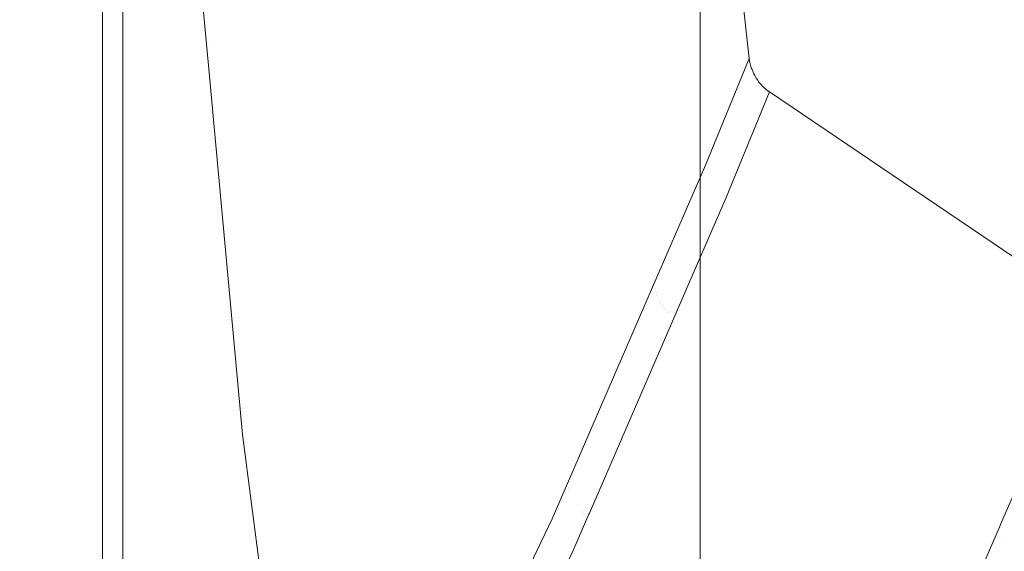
# Model space of a CAD drawing. Header units: millimetres. Extents: x -174 to 174, y -184 to 184.
# Tile 7 of 35: x -110 to -68, y -74 to -52. Entities that reach past the tile are written whole.
import ezdxf

# ---------------------------------------------------------------- set-up
doc = ezdxf.new("R2010")
doc.units = ezdxf.units.MM
doc.header["$LTSCALE"] = 5.08
doc.layers.add('Lighting-LED', color=7, linetype='Continuous', lineweight=5, true_color=0x000000)

# ---------------------------------------------------------------- blocks, each defined once
blk = doc.blocks.new('Group-1')
at = {"layer": 'Lighting-LED', "color": 18, "linetype": 'Continuous', "lineweight": 5}
for points, invisible_edges in [([(-5254.737, -897.549, -460.895), (-5203.672, -861.075, -372.449), (-5256.611, -562.84, -464.14), (-5269.635, -567.845, -486.699)], 14), ([(-5268.769, -567.845, -487.199), (-5255.745, -562.84, -464.64), (-5202.806, -861.075, -372.949), (-5253.871, -897.549, -461.395)], 11), ([(-5256.193, -562.911, -463.416), (-5256.401, -562.858, -463.777), (-5256.611, -562.84, -464.14), (-5203.672, -861.075, -372.449)], 12), ([(-5203.672, -861.075, -372.449), (-5255.786, -563.12, -462.712), (-5255.987, -562.998, -463.061), (-5256.193, -562.911, -463.416)], 9), ([(-5203.672, -861.075, -372.449), (-5203.689, -599.484, -372.478), (-5255.786, -563.12, -462.712)], 9), ([(-5202.806, -861.075, -372.949), (-5255.745, -562.84, -464.64), (-5255.535, -562.858, -464.277), (-5255.327, -562.911, -463.916)], 9), ([(-5255.327, -562.911, -463.916), (-5255.121, -562.998, -463.561), (-5254.92, -563.12, -463.212), (-5202.806, -861.075, -372.949)], 12), ([(-5254.92, -563.12, -463.212), (-5202.823, -599.484, -372.978), (-5202.806, -861.075, -372.949)], 10), ([(-5203.689, -599.484, -372.478), (-5203.672, -861.075, -372.449), (-5202.013, -856.367, -369.575), (-5202.013, -604.205, -369.575)], 11), ([(-5201.147, -604.205, -370.075), (-5201.147, -856.367, -370.075), (-5202.806, -861.075, -372.949), (-5202.823, -599.484, -372.978)], 14), ([(-5176.739, -621.733, -346.052), (-5014.229, -621.72, -346.052), (-5014.177, -836.446, -346.052)], 9), ([(-5176.765, -730.007, -345.921), (-5176.739, -621.733, -346.052), (-5176.79, -836.445, -346.052)], 9), ([(-5014.177, -836.446, -346.052), (-5176.79, -836.445, -346.052), (-5176.739, -621.733, -346.052)], 9), ([(-5177.649, -756.634, -94.875), (-5174.715, -783.674, -94.9), (-5174.697, -783.769, -94.9), (-5158.422, -729.543, -94.85)], 12), ([(-5158.422, -729.543, -94.85), (-5174.697, -783.769, -94.9), (-5174.683, -783.843, -94.9), (-5174.652, -783.959, -94.9)], 9), ([(-5158.422, -729.543, -94.85), (-5174.652, -783.959, -94.9), (-5174.639, -784.008, -94.9)], 9), ([(-5174.639, -784.008, -94.9), (-5174.611, -784.092, -94.9), (-5174.589, -784.146, -94.9), (-5158.422, -729.543, -94.85)], 12), ([(-5174.589, -784.146, -94.9), (-5174.548, -784.248, -94.9), (-5174.509, -784.326, -94.9), (-5158.422, -729.543, -94.85)], 12), ([(-5158.422, -729.543, -94.85), (-5174.509, -784.326, -94.9), (-5174.359, -784.582, -94.9), (-5174.297, -784.668, -94.901)], 11), ([(-5174.297, -784.668, -94.901), (-5174.262, -784.712, -94.901), (-5174.239, -784.738, -94.901), (-5158.422, -729.543, -94.85)], 12), ([(-5158.422, -729.543, -94.85), (-5174.239, -784.738, -94.901), (-5174.156, -784.832, -94.901), (-5174.058, -784.927, -94.901)], 9), ([(-5174.058, -784.927, -94.901), (-5174.042, -784.943, -94.901), (-5173.96, -785.01, -94.901), (-5158.422, -729.543, -94.85)], 12), ([(-5158.422, -729.543, -94.85), (-5173.96, -785.01, -94.901), (-5173.921, -785.043, -94.901), (-5173.86, -785.088, -94.901)], 9), ([(-5173.86, -785.088, -94.901), (-5160.272, -794.278, -94.909), (-5158.422, -729.543, -94.85)], 10), ([(-5176.844, -836.116, -346.051), (-5199.976, -730.007, -345.921), (-5176.765, -730.007, -345.921)], 9), ([(-5176.844, -836.116, -346.051), (-5199.777, -744.235, -345.938), (-5199.976, -730.007, -345.921)], 9), ([(-5176.765, -730.007, -345.921), (-5176.79, -836.423, -346.052), (-5176.844, -836.116, -346.051)], 10), ([(-5176.79, -836.445, -346.052), (-5176.79, -836.428, -346.052), (-5176.79, -836.423, -346.052), (-5176.765, -730.007, -345.921)], 8), ([(-5198.487, -741.658, -290.976), (-5199.438, -743.419, -319.529), (-5197.263, -782.955, -317.791)], 11), ([(-5197.263, -782.955, -317.791), (-5196.267, -781.112, -287.947), (-5198.487, -741.658, -290.976)], 11), ([(-5198.28, -775.844, -345.977), (-5197.263, -782.955, -317.791), (-5199.438, -743.419, -319.529)], 11), ([(-5199.745, -746.547, -345.941), (-5199.777, -744.235, -345.938), (-5176.844, -836.116, -346.051), (-5176.922, -835.812, -346.051)], 10), ([(-5199.745, -746.547, -345.941), (-5176.922, -835.812, -346.051), (-5176.956, -835.711, -346.051)], 9), ([(-5176.956, -835.711, -346.051), (-5177.003, -835.57, -346.051), (-5199.745, -746.547, -345.941)], 10), ([(-5177.003, -835.57, -346.051), (-5198.28, -775.844, -345.977), (-5199.745, -746.547, -345.941)], 9), ([(-5178.605, -792.919, -128.916), (-5182.521, -751.895, -126.194), (-5186.419, -760.971, -161.162)], 11), ([(-5182.521, -751.895, -126.194), (-5176.553, -788.179, -110.201), (-5174.715, -783.674, -94.9)], 9), ([(-5182.521, -751.895, -126.194), (-5177.215, -789.707, -116.236), (-5176.553, -788.179, -110.201)], 9), ([(-5174.715, -783.674, -94.9), (-5177.649, -756.634, -94.875), (-5182.521, -751.895, -126.194)], 10), ([(-5178.605, -792.919, -128.916), (-5177.215, -789.707, -116.236), (-5182.521, -751.895, -126.194)], 10), ([(-5183.026, -803.126, -169.214), (-5186.419, -760.971, -161.162), (-5189.746, -768.252, -194.546)], 11), ([(-5183.026, -803.126, -169.214), (-5182.339, -801.541, -162.956), (-5186.419, -760.971, -161.162)], 10), ([(-5186.419, -760.971, -161.162), (-5181.21, -798.934, -152.662), (-5178.605, -792.919, -128.916)], 9), ([(-5182.339, -801.541, -162.956), (-5181.21, -798.934, -152.662), (-5186.419, -760.971, -161.162)], 10), ([(-5185.352, -807.967, -195.792), (-5189.746, -768.252, -194.546), (-5192.499, -773.921, -226.613)], 11), ([(-5189.746, -768.252, -194.546), (-5184.625, -806.453, -187.48), (-5183.026, -803.126, -169.214)], 9), ([(-5185.352, -807.967, -195.792), (-5184.625, -806.453, -187.48), (-5189.746, -768.252, -194.546)], 10), ([(-5188.371, -814.248, -230.284), (-5192.499, -773.921, -226.613), (-5194.676, -778.154, -257.65)], 11), ([(-5188.371, -814.248, -230.284), (-5188.114, -813.714, -227.35), (-5192.499, -773.921, -226.613)], 10), ([(-5192.499, -773.921, -226.613), (-5187.556, -812.552, -220.974), (-5185.352, -807.967, -195.792)], 9), ([(-5188.114, -813.714, -227.35), (-5187.556, -812.552, -220.974), (-5192.499, -773.921, -226.613)], 10), ([(-5198.28, -775.844, -345.977), (-5197.548, -783.811, -345.987), (-5197.263, -782.955, -317.791)], 10), ([(-5177.003, -835.57, -346.051), (-5197.548, -783.811, -345.987), (-5198.28, -775.844, -345.977)], 9), ([(-5190.012, -817.355, -258.127), (-5194.676, -778.154, -257.65), (-5196.267, -781.112, -287.947)], 11), ([(-5194.676, -778.154, -257.65), (-5189.736, -816.832, -253.444), (-5188.371, -814.248, -230.284)], 9), ([(-5190.012, -817.355, -258.127), (-5189.736, -816.832, -253.444), (-5194.676, -778.154, -257.65)], 10), ([(-5191.665, -820.49, -288.102), (-5196.267, -781.112, -287.947), (-5197.263, -782.955, -317.791)], 11), ([(-5196.267, -781.112, -287.947), (-5191.589, -820.34, -284.878), (-5190.012, -817.355, -258.127)], 9), ([(-5191.665, -820.49, -288.102), (-5191.589, -820.34, -284.878), (-5196.267, -781.112, -287.947)], 10), ([(-5197.263, -782.955, -317.791), (-5197.548, -783.811, -345.987), (-5196.101, -799.564, -346.006)], 9), ([(-5197.263, -782.955, -317.791), (-5192.33, -821.795, -316.15), (-5191.665, -820.49, -288.102)], 9), ([(-5192.365, -821.865, -317.656), (-5197.263, -782.955, -317.791), (-5196.101, -799.564, -346.006)], 11), ([(-5192.365, -821.865, -317.656), (-5192.33, -821.795, -316.15), (-5197.263, -782.955, -317.791)], 10), ([(-5174.683, -783.843, -94.9), (-5174.697, -783.769, -94.9), (-5176.752, -788.795, -112.026)], 10), ([(-5176.752, -788.795, -112.026), (-5174.697, -783.769, -94.9), (-5176.553, -788.179, -110.201)], 11), ([(-5174.697, -783.769, -94.9), (-5174.715, -783.674, -94.9), (-5176.553, -788.179, -110.201)], 8), ([(-5197.548, -783.811, -345.987), (-5177.436, -834.724, -346.05), (-5177.523, -834.605, -346.049)], 9), ([(-5177.523, -834.605, -346.049), (-5177.621, -834.471, -346.049), (-5197.548, -783.811, -345.987)], 10), ([(-5177.621, -834.471, -346.049), (-5177.674, -834.405, -346.049), (-5197.548, -783.811, -345.987)], 10), ([(-5177.674, -834.405, -346.049), (-5177.838, -834.222, -346.049), (-5197.548, -783.811, -345.987)], 10), ([(-5197.548, -783.811, -345.987), (-5177.271, -834.991, -346.05), (-5177.383, -834.81, -346.05)], 9), ([(-5177.383, -834.81, -346.05), (-5177.436, -834.724, -346.05), (-5197.548, -783.811, -345.987)], 10), ([(-5197.548, -783.811, -345.987), (-5177.126, -835.273, -346.05), (-5177.14, -835.246, -346.05)], 9), ([(-5196.101, -799.564, -346.006), (-5197.548, -783.811, -345.987), (-5177.887, -834.168, -346.049), (-5178.014, -834.047, -346.049)], 10), ([(-5177.14, -835.246, -346.05), (-5177.271, -834.991, -346.05), (-5197.548, -783.811, -345.987)], 10), ([(-5177.003, -835.57, -346.051), (-5177.126, -835.273, -346.05), (-5197.548, -783.811, -345.987)], 10), ([(-5177.838, -834.222, -346.049), (-5177.887, -834.168, -346.049), (-5197.548, -783.811, -345.987)], 10), ([(-5178.664, -793.494, -128.762), (-5174.683, -783.843, -94.9), (-5176.752, -788.795, -112.026)], 11), ([(-5174.652, -783.959, -94.9), (-5174.683, -783.843, -94.9), (-5178.664, -793.494, -128.762)], 10), ([(-5178.664, -793.494, -128.762), (-5178.637, -793.583, -128.741), (-5174.652, -783.959, -94.9)], 11), ([(-5174.639, -784.008, -94.9), (-5174.652, -783.959, -94.9), (-5178.637, -793.583, -128.741)], 10), ([(-5174.611, -784.092, -94.9), (-5174.639, -784.008, -94.9), (-5178.637, -793.583, -128.741)], 10), ([(-5178.637, -793.583, -128.741), (-5178.605, -793.67, -128.721), (-5174.611, -784.092, -94.9)], 11), ([(-5174.589, -784.146, -94.9), (-5174.611, -784.092, -94.9), (-5178.605, -793.67, -128.721)], 10), ([(-5178.605, -793.67, -128.721), (-5178.569, -793.757, -128.702), (-5174.589, -784.146, -94.9)], 11), ([(-5174.548, -784.248, -94.9), (-5174.589, -784.146, -94.9), (-5178.569, -793.757, -128.702)], 10), ([(-5178.569, -793.757, -128.702), (-5178.529, -793.843, -128.684), (-5174.548, -784.248, -94.9)], 11), ([(-5174.509, -784.326, -94.9), (-5174.548, -784.248, -94.9), (-5178.529, -793.843, -128.684)], 10), ([(-5178.529, -793.843, -128.684), (-5178.485, -793.927, -128.667), (-5174.509, -784.326, -94.9)], 11), ([(-5174.475, -784.396, -94.9), (-5174.509, -784.326, -94.9), (-5178.485, -793.927, -128.667)], 10), ([(-5178.485, -793.927, -128.667), (-5178.437, -794.01, -128.65), (-5174.475, -784.396, -94.9)], 11), ([(-5174.413, -784.499, -94.9), (-5174.475, -784.396, -94.9), (-5178.437, -794.01, -128.65)], 10), ([(-5178.437, -794.01, -128.65), (-5178.384, -794.09, -128.635), (-5174.413, -784.499, -94.9)], 11), ([(-5174.391, -784.536, -94.9), (-5174.413, -784.499, -94.9), (-5178.384, -794.09, -128.635)], 10), ([(-5174.359, -784.582, -94.9), (-5174.391, -784.536, -94.9), (-5178.384, -794.09, -128.635)], 10), ([(-5178.384, -794.09, -128.635), (-5178.328, -794.169, -128.62), (-5174.359, -784.582, -94.9)], 11), ([(-5174.297, -784.668, -94.901), (-5174.359, -784.582, -94.9), (-5178.328, -794.169, -128.62)], 10), ([(-5174.359, -784.582, -94.9), (-5174.509, -784.326, -94.9), (-5174.475, -784.396, -94.9), (-5174.413, -784.499, -94.9)], 9), ([(-5174.413, -784.499, -94.9), (-5174.391, -784.536, -94.9), (-5174.359, -784.582, -94.9)], 8), ([(-5178.328, -794.169, -128.62), (-5178.268, -794.244, -128.607), (-5174.297, -784.668, -94.901)], 11), ([(-5174.262, -784.712, -94.901), (-5174.297, -784.668, -94.901), (-5178.268, -794.244, -128.607)], 10), ([(-5174.239, -784.738, -94.901), (-5174.262, -784.712, -94.901), (-5178.268, -794.244, -128.607)], 10), ([(-5178.268, -794.244, -128.607), (-5178.205, -794.317, -128.595), (-5174.239, -784.738, -94.901)], 11), ([(-5174.156, -784.832, -94.901), (-5174.239, -784.738, -94.901), (-5178.205, -794.317, -128.595)], 10), ([(-5178.205, -794.317, -128.595), (-5178.116, -794.41, -128.58), (-5174.156, -784.832, -94.901)], 11), ([(-5174.058, -784.927, -94.901), (-5174.156, -784.832, -94.901), (-5178.116, -794.41, -128.58)], 10), ([(-5178.116, -794.41, -128.58), (-5178.017, -794.37, -128.601), (-5174.058, -784.927, -94.901)], 11), ([(-5174.042, -784.943, -94.901), (-5174.058, -784.927, -94.901), (-5178.017, -794.37, -128.601)], 10), ([(-5173.96, -785.01, -94.901), (-5174.042, -784.943, -94.901), (-5178.017, -794.37, -128.601)], 10), ([(-5178.017, -794.37, -128.601), (-5177.719, -794.257, -128.661), (-5173.96, -785.01, -94.901)], 11), ([(-5173.921, -785.043, -94.901), (-5173.96, -785.01, -94.901), (-5177.719, -794.257, -128.661)], 10), ([(-5173.921, -785.043, -94.901), (-5177.719, -794.257, -128.661), (-5175.682, -789.553, -110.08)], 9), ([(-5175.682, -789.553, -110.08), (-5173.86, -785.088, -94.901), (-5173.921, -785.043, -94.901)], 8), ([(-5160.272, -794.278, -94.909), (-5173.86, -785.088, -94.901), (-5175.682, -789.553, -110.08)], 8), ([(-5176.553, -788.179, -110.201), (-5177.215, -789.707, -116.236), (-5176.752, -788.795, -112.026)], 10), ([(-5176.752, -788.795, -112.026), (-5178.655, -793.402, -128.786), (-5178.664, -793.494, -128.762)], 11), ([(-5177.215, -789.707, -116.236), (-5178.655, -793.402, -128.786), (-5176.752, -788.795, -112.026)], 11), ([(-5162.043, -798.613, -109.686), (-5175.682, -789.553, -110.08), (-5177.719, -794.257, -128.661)], 9), ([(-5175.682, -789.553, -110.08), (-5162.043, -798.613, -109.686), (-5160.272, -794.278, -94.909)], 9), ([(-5177.215, -789.707, -116.236), (-5178.605, -792.919, -128.916), (-5178.655, -793.402, -128.786)], 10), ([(-5178.655, -793.402, -128.786), (-5178.605, -792.919, -128.916), (-5181.21, -798.934, -152.662)], 9), ([(-5182.346, -801.9, -162.869), (-5178.664, -793.494, -128.762), (-5178.655, -793.402, -128.786)], 11), ([(-5178.655, -793.402, -128.786), (-5182.344, -801.807, -162.891), (-5182.346, -801.9, -162.869)], 11), ([(-5178.637, -793.583, -128.741), (-5178.664, -793.494, -128.762), (-5182.346, -801.9, -162.869), (-5182.319, -801.989, -162.851)], 15), ([(-5181.21, -798.934, -152.662), (-5182.344, -801.807, -162.891), (-5178.655, -793.402, -128.786)], 11), ([(-5182.319, -801.989, -162.851), (-5182.288, -802.078, -162.834), (-5178.605, -793.67, -128.721), (-5178.637, -793.583, -128.741)], 15), ([(-5178.569, -793.757, -128.702), (-5178.605, -793.67, -128.721), (-5182.288, -802.078, -162.834), (-5182.252, -802.165, -162.818)], 15), ([(-5182.252, -802.165, -162.818), (-5182.212, -802.252, -162.803), (-5178.529, -793.843, -128.684), (-5178.569, -793.757, -128.702)], 15), ([(-5178.485, -793.927, -128.667), (-5178.529, -793.843, -128.684), (-5182.212, -802.252, -162.803), (-5182.168, -802.336, -162.788)], 15), ([(-5182.168, -802.336, -162.788), (-5182.12, -802.419, -162.774), (-5178.437, -794.01, -128.65), (-5178.485, -793.927, -128.667)], 15), ([(-5178.384, -794.09, -128.635), (-5178.437, -794.01, -128.65), (-5182.12, -802.419, -162.774), (-5182.068, -802.501, -162.761)], 15), ([(-5182.068, -802.501, -162.761), (-5182.012, -802.58, -162.749), (-5178.328, -794.169, -128.62), (-5178.384, -794.09, -128.635)], 15), ([(-5178.268, -794.244, -128.607), (-5178.328, -794.169, -128.62), (-5182.012, -802.58, -162.749), (-5181.953, -802.656, -162.738)], 15), ([(-5181.953, -802.656, -162.738), (-5181.89, -802.729, -162.727), (-5178.205, -794.317, -128.595), (-5178.268, -794.244, -128.607)], 15), ([(-5178.116, -794.41, -128.58), (-5178.205, -794.317, -128.595), (-5181.89, -802.729, -162.727), (-5181.801, -802.823, -162.715)], 15), ([(-5178.017, -794.37, -128.601), (-5178.116, -794.41, -128.58), (-5181.801, -802.823, -162.715)], 11), ([(-5181.801, -802.823, -162.715), (-5181.706, -802.91, -162.705), (-5178.017, -794.37, -128.601)], 11), ([(-5177.719, -794.257, -128.661), (-5178.017, -794.37, -128.601), (-5181.706, -802.91, -162.705)], 11), ([(-5181.706, -802.91, -162.705), (-5181.604, -802.896, -162.721), (-5177.719, -794.257, -128.661)], 11), ([(-5177.746, -794.319, -128.908), (-5177.719, -794.257, -128.661), (-5181.604, -802.896, -162.721)], 10), ([(-5181.604, -802.896, -162.721), (-5181.456, -802.884, -162.742), (-5177.746, -794.319, -128.908)], 9), ([(-5164.152, -803.478, -128.946), (-5177.746, -794.319, -128.908), (-5181.456, -802.884, -162.742)], 9), ([(-5177.719, -794.257, -128.661), (-5177.746, -794.319, -128.908), (-5164.057, -803.26, -128.082)], 10), ([(-5164.152, -803.478, -128.946), (-5164.057, -803.26, -128.082), (-5177.746, -794.319, -128.908)], 10), ([(-5177.719, -794.257, -128.661), (-5164.057, -803.26, -128.082), (-5162.043, -798.613, -109.686)], 9), ([(-5160.025, -794.459, -94.909), (-5160.099, -794.405, -94.909), (-5163.977, -803.942, -128.846)], 10), ([(-5163.977, -803.942, -128.846), (-5160.099, -794.405, -94.909), (-5162.043, -798.613, -109.686)], 11), ([(-5163.977, -803.942, -128.846), (-5163.909, -804.133, -128.805), (-5160.025, -794.459, -94.909)], 11), ([(-5162.043, -798.613, -109.686), (-5164.057, -803.26, -128.082), (-5163.977, -803.942, -128.846)], 10), ([(-5181.21, -798.934, -152.662), (-5182.339, -801.541, -162.956), (-5182.344, -801.807, -162.891)], 10), ([(-5196.101, -799.564, -346.006), (-5193.037, -823.186, -346.035), (-5192.365, -821.865, -317.656)], 8), ([(-5196.101, -799.564, -346.006), (-5178.116, -833.951, -346.049), (-5178.197, -833.884, -346.049)], 9), ([(-5178.197, -833.884, -346.049), (-5178.359, -833.753, -346.048), (-5196.101, -799.564, -346.006)], 10), ([(-5178.359, -833.753, -346.048), (-5193.019, -823.277, -346.036), (-5196.101, -799.564, -346.006)], 11), ([(-5193.019, -823.277, -346.036), (-5193.03, -823.226, -346.035), (-5193.037, -823.186, -346.035), (-5196.101, -799.564, -346.006)], 8), ([(-5178.014, -834.047, -346.049), (-5178.116, -833.951, -346.049), (-5196.101, -799.564, -346.006)], 10), ([(-5182.344, -801.807, -162.891), (-5182.339, -801.541, -162.956), (-5183.026, -803.126, -169.214)], 9), ([(-5185.498, -808.686, -195.647), (-5182.346, -801.9, -162.869), (-5182.344, -801.807, -162.891)], 11), ([(-5182.344, -801.807, -162.891), (-5185.479, -808.593, -195.666), (-5185.498, -808.686, -195.647)], 11), ([(-5182.319, -801.989, -162.851), (-5182.346, -801.9, -162.869), (-5185.498, -808.686, -195.647), (-5185.471, -808.776, -195.633)], 15), ([(-5185.479, -808.593, -195.666), (-5182.344, -801.807, -162.891), (-5183.026, -803.126, -169.214)], 11), ([(-5185.471, -808.776, -195.633), (-5185.44, -808.865, -195.619), (-5182.288, -802.078, -162.834), (-5182.319, -801.989, -162.851)], 15), ([(-5182.252, -802.165, -162.818), (-5182.288, -802.078, -162.834), (-5185.44, -808.865, -195.619), (-5185.405, -808.953, -195.606)], 15), ([(-5185.405, -808.953, -195.606), (-5185.365, -809.04, -195.593), (-5182.212, -802.252, -162.803), (-5182.252, -802.165, -162.818)], 15), ([(-5182.168, -802.336, -162.788), (-5182.212, -802.252, -162.803), (-5185.365, -809.04, -195.593), (-5185.322, -809.125, -195.581)], 15), ([(-5185.322, -809.125, -195.581), (-5185.274, -809.209, -195.57), (-5182.12, -802.419, -162.774), (-5182.168, -802.336, -162.788)], 15), ([(-5182.068, -802.501, -162.761), (-5182.12, -802.419, -162.774), (-5185.274, -809.209, -195.57), (-5185.222, -809.291, -195.559)], 15), ([(-5185.222, -809.291, -195.559), (-5185.166, -809.37, -195.549), (-5182.012, -802.58, -162.749), (-5182.068, -802.501, -162.761)], 15), ([(-5181.953, -802.656, -162.738), (-5182.012, -802.58, -162.749), (-5185.166, -809.37, -195.549), (-5185.107, -809.447, -195.54)], 15), ([(-5185.107, -809.447, -195.54), (-5185.044, -809.521, -195.532), (-5181.89, -802.729, -162.727), (-5181.953, -802.656, -162.738)], 15), ([(-5181.801, -802.823, -162.715), (-5181.89, -802.729, -162.727), (-5185.044, -809.521, -195.532), (-5184.955, -809.615, -195.522)], 15), ([(-5184.955, -809.615, -195.522), (-5184.861, -809.703, -195.514), (-5181.706, -802.91, -162.705), (-5181.801, -802.823, -162.715)], 15), ([(-5184.861, -809.703, -195.514), (-5184.473, -809.321, -195.617), (-5181.604, -802.896, -162.721)], 11), ([(-5181.604, -802.896, -162.721), (-5181.706, -802.91, -162.705), (-5184.861, -809.703, -195.514)], 11), ([(-5181.604, -802.896, -162.721), (-5184.473, -809.321, -195.617), (-5182.155, -804.499, -169.122)], 9), ([(-5182.155, -804.499, -169.122), (-5181.456, -802.884, -162.742), (-5181.604, -802.896, -162.721)], 11), ([(-5182.155, -804.499, -169.122), (-5181.478, -802.935, -162.943), (-5181.456, -802.884, -162.742)], 8), ([(-5181.456, -802.884, -162.742), (-5181.478, -802.935, -162.943), (-5167.806, -811.908, -162.31)], 10), ([(-5181.456, -802.884, -162.742), (-5167.806, -811.908, -162.31), (-5164.152, -803.478, -128.946)], 9), ([(-5183.026, -803.126, -169.214), (-5184.625, -806.453, -187.48), (-5185.479, -808.593, -195.666)], 10), ([(-5167.883, -812.085, -163.013), (-5181.478, -802.935, -162.943), (-5182.155, -804.499, -169.122)], 9), ([(-5167.883, -812.085, -163.013), (-5167.806, -811.908, -162.31), (-5181.478, -802.935, -162.943)], 10), ([(-5164.057, -803.26, -128.082), (-5164.152, -803.478, -128.946), (-5163.977, -803.942, -128.846)], 10), ([(-5163.977, -803.942, -128.846), (-5164.152, -803.478, -128.946), (-5167.806, -811.908, -162.31)], 9), ([(-5167.806, -811.908, -162.31), (-5167.702, -812.334, -162.972), (-5163.977, -803.942, -128.846)], 11), ([(-5163.977, -803.942, -128.846), (-5167.702, -812.334, -162.972), (-5167.583, -812.507, -162.943)], 11), ([(-5167.583, -812.507, -162.943), (-5163.909, -804.133, -128.805), (-5163.977, -803.942, -128.846)], 11), ([(-5163.909, -804.133, -128.805), (-5167.583, -812.507, -162.943), (-5167.398, -812.668, -162.926), (-5163.723, -804.293, -128.784)], 15), ([(-5163.723, -804.293, -128.784), (-5167.398, -812.668, -162.926), (-5167.221, -812.841, -162.905), (-5163.546, -804.465, -128.758)], 15), ([(-5163.546, -804.465, -128.758), (-5167.221, -812.841, -162.905), (-5167.056, -813.024, -162.88), (-5163.381, -804.647, -128.729)], 15)]:
    blk.add_3dface(points, dxfattribs=dict(at, invisible_edges=invisible_edges))
blk.add_3dface([(-5202.013, -856.367, -369.575), (-5201.147, -856.367, -370.075), (-5201.147, -604.205, -370.075), (-5202.013, -604.205, -369.575)], dxfattribs=at)
at = {"layer": 'Lighting-LED', "color": 0, "flags": 1}
for tag in ['Yoke', 'Weight', 'Weight', 'Wattage', '3D_Symbol_Name', 'Candlepower', 'Body', 'Model_Name', 'Beam_Angle', 'Field_Angle', 'Remarks', 'Beam_Angle_2', 'Field_Angle_2', 'Num_Channels', 'Frame_Size', 'Device_Type', 'FixtureID', 'Frame_Size', 'Base', 'Lens', 'Inst_Type', 'Lamp']:
    blk.add_attdef(tag, (-4365.465, 1246.738), '', height=0.18, dxfattribs=at)

msp = doc.modelspace()

# ---------------------------------------------------------------- block references
at = {"layer": 'Lighting-LED', "color": 7}
msp.add_blockref('Group-1', (5095.474, 730.464), dxfattribs=at)

doc.saveas('drawing.dxf')
